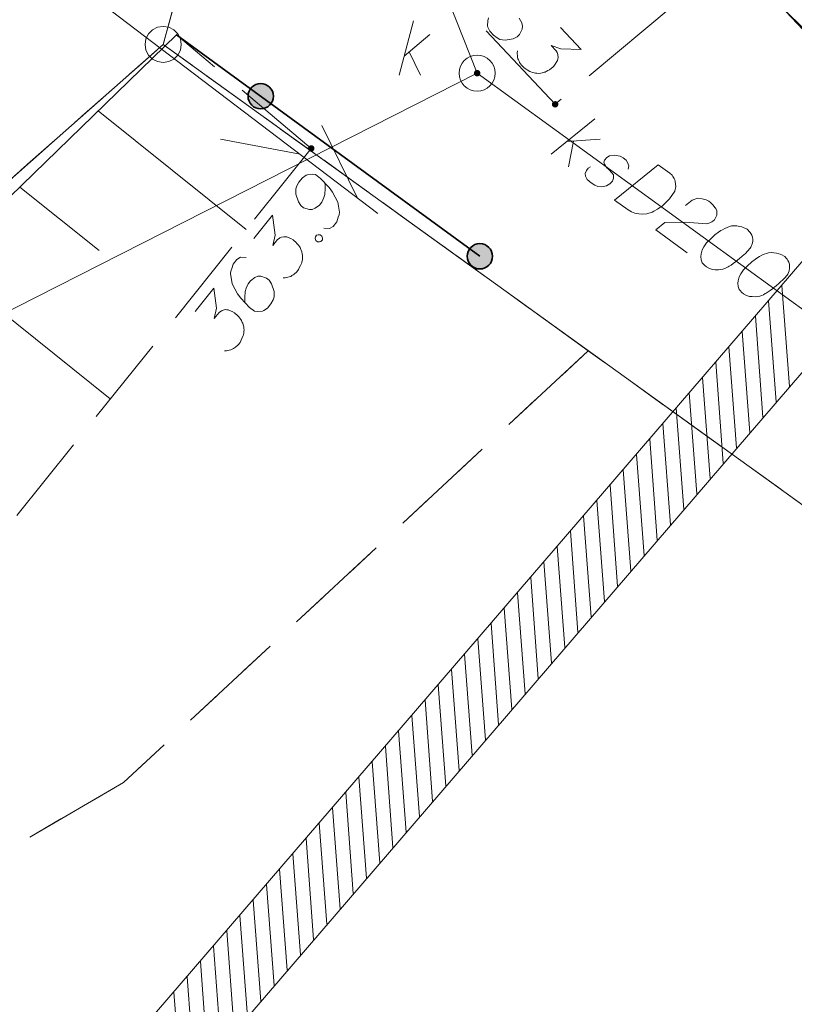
# Model space of a CAD drawing. Header units: metres. Extents: x 5554594 to 5556205, y 5636132 to 5636668.
# Tile 58 of 168: x 5555347 to 5555357, y 5636226 to 5636240. Entities that reach past the tile are written whole.
import ezdxf

# ---------------------------------------------------------------- set-up
doc = ezdxf.new("R2010")
doc.units = ezdxf.units.M
doc.header["$MEASUREMENT"] = 0
doc.header["$XCLIPFRAME"] = 0
for name, pattern in [('L_0_05', [1.75, 1.25, -0.5]), ('L_0_06', [2, 1.5, -0.5]), ('PRZER1-1', [2, 1, -1]), ('PRZER3-1', [4, 3, -1])]:
    doc.linetypes.add(name, pattern=pattern)
for name, color, linetype, lineweight in [('#digitalizacja', 7, 'Continuous', 18), ('#RASTER', 7, 'Continuous', 18), ('#skartowane', 7, 'Continuous', 18), ('#zakres', 7, 'Continuous', 18)]:
    doc.layers.add(name, color=color, linetype=linetype, lineweight=lineweight)
for name, color, linetype, lineweight, true_color in [('GEPPGD', 96, 'Continuous', 18, 0x008000), ('GESDZI', 18, 'Continuous', 18, 0x0a0909), ('GESKKL', 96, 'PRZER3-1', 18, 0x008000), ('GESUZY', 96, 'PRZER1-1', 18, 0x008000)]:
    doc.layers.add(name, color=color, linetype=linetype, lineweight=lineweight, true_color=true_color)
picture_1 = doc.add_image_def('image1.tif', size_in_pixel=(18897, 11811))

# ---------------------------------------------------------------- blocks, each defined once
blk = doc.blocks.new('EPPGS')
at = {"color": 0, "flags": 128}
blk.add_lwpolyline([(0.5, 0), (0.475528, -0.154508), (0.404508, -0.293893), (0.293893, -0.404508), (0.154508, -0.475528), (0, -0.5), (-0.154508, -0.475528), (-0.293893, -0.404508), (-0.404508, -0.293893), (-0.475528, -0.154508), (-0.5, 0), (-0.475528, 0.154508), (-0.404508, 0.293893), (-0.293893, 0.404508), (-0.154508, 0.475528), (0, 0.5), (0.154508, 0.475528), (0.293893, 0.404508), (0.404508, 0.293893), (0.475528, 0.154508), (0.5, 0)], close=True, dxfattribs=at)
blk = doc.blocks.new('*U1617')
at = {"layer": '#digitalizacja', "color": 36, "linetype": 'ByBlock', "lineweight": 18, "true_color": 0x7d3300}
for p, q in [((5555352.023, 5636238.831), (5555352.224, 5636239.581)), ((5555352.094, 5636239.097), (5555352.448, 5636239.392)), ((5555352.165, 5636239.156), (5555352.318, 5636238.831))]:
    blk.add_line(p, q, dxfattribs=at)
blk = doc.blocks.new('*U1621')
at = {"layer": '#digitalizacja', "color": 36, "linetype": 'ByBlock', "lineweight": 18, "true_color": 0x7d3300}
for p, q in [((5555354.126, 5636237.741), (5555354.729, 5636238.231)), ((5555354.34, 5636237.915), (5555354.8, 5636237.946)), ((5555354.432, 5636237.921), (5555354.365, 5636237.568))]:
    blk.add_line(p, q, dxfattribs=at)

msp = doc.modelspace()

# ---------------------------------------------------------------- hatches: boundary and pattern name
at = {"layer": '#digitalizacja', "linetype": 'Continuous', "lineweight": 18}
h = msp.add_hatch(color=7, dxfattribs=at)
edge = h.paths.add_edge_path()
edge.add_arc((5555353.102, 5636238.86), 0.045, 0, 360)
at = {"layer": '#skartowane', "linetype": 'Continuous', "lineweight": 35}
h = msp.add_hatch(color=7, dxfattribs=at)
edge = h.paths.add_edge_path()
edge.add_arc((5555350.112, 5636238.542), 0.175, 0, 360)
at = {"layer": '#skartowane', "linetype": 'Continuous', "lineweight": 18}
h = msp.add_hatch(color=7, dxfattribs=at)
edge = h.paths.add_edge_path()
edge.add_arc((5555354.18, 5636238.43), 0.045, 0, 360)
h = msp.add_hatch(color=7, dxfattribs=at)
edge = h.paths.add_edge_path()
edge.add_arc((5555350.81, 5636237.82), 0.045, 0, 360)
at = {"layer": '#skartowane', "linetype": 'Continuous', "lineweight": 35}
h = msp.add_hatch(color=7, dxfattribs=at)
edge = h.paths.add_edge_path()
edge.add_arc((5555353.14, 5636236.33), 0.175, 0, 360)

# ---------------------------------------------------------------- linework, layer by layer
at = {"layer": '#digitalizacja', "color": 36, "linetype": 'Continuous', "lineweight": 18, "true_color": 0x7d3300}
msp.add_line((5555353.102, 5636238.86), (5555366.395, 5636229.214), dxfattribs=at)
at = {"layer": '#digitalizacja', "color": 1, "linetype": 'Continuous', "lineweight": 18, "flags": 128}
msp.add_lwpolyline([(5555362.178, 5636234.874), (5555359.391, 5636237.572), (5555353.174, 5636244.158), (5555345.899, 5636252.79), (5555338.891, 5636259.771), (5555326.374, 5636272.703), (5555325.116, 5636272.658), (5555315.207, 5636286.612), (5555312.106, 5636283.666), (5555310.614, 5636282.049), (5555309.536, 5636279.754), (5555305.231, 5636281.875)], dxfattribs=at)
at = {"layer": '#digitalizacja', "color": 36, "linetype": 'Continuous', "lineweight": 18, "true_color": 0x7d3300, "flags": 128}
for points in [[(5555318.025, 5636284.627), (5555345.611, 5636257.758), (5555353.102, 5636238.86), (5555340.361, 5636232.392), (5555326.812, 5636226.171)], [(5555355.187, 5636237.534), (5555355.197, 5636237.578), (5555355.181, 5636237.626), (5555355.159, 5636237.656), (5555355.119, 5636237.692), (5555355.077, 5636237.715), (5555354.999, 5636237.728), (5555354.933, 5636237.718), (5555354.895, 5636237.695), (5555354.862, 5636237.66), (5555354.854, 5636237.629), (5555354.863, 5636237.601), (5555354.869, 5636237.589), (5555354.891, 5636237.559), (5555354.921, 5636237.53), (5555354.962, 5636237.485), (5555354.984, 5636237.455), (5555354.987, 5636237.409), (5555354.972, 5636237.369), (5555354.936, 5636237.329), (5555354.889, 5636237.305), (5555354.82, 5636237.289), (5555354.772, 5636237.295), (5555354.727, 5636237.313), (5555354.676, 5636237.343), (5555354.622, 5636237.389), (5555354.598, 5636237.436), (5555354.596, 5636237.474), (5555354.611, 5636237.514), (5555354.635, 5636237.548), (5555354.67, 5636237.566)], [(5555355.604, 5636237.596), (5555355.766, 5636237.478), (5555355.796, 5636237.449), (5555355.807, 5636237.434), (5555355.824, 5636237.407), (5555355.832, 5636237.387), (5555355.839, 5636237.367), (5555355.845, 5636237.326), (5555355.846, 5636237.296), (5555355.835, 5636237.231), (5555355.759, 5636237.126), (5555355.719, 5636237.082), (5555355.697, 5636237.061), (5555355.675, 5636237.041), (5555355.653, 5636237.02), (5555355.626, 5636237.003), (5555355.596, 5636236.982), (5555355.545, 5636236.952), (5555355.522, 5636236.94), (5555355.446, 5636236.915), (5555355.391, 5636236.911), (5555355.336, 5636236.915), (5555355.279, 5636236.927), (5555355.234, 5636236.945), (5555355.187, 5636236.972), (5555355.001, 5636237.107), (5555355.604, 5636237.596)], [(5555355.981, 5636237.03), (5555356.071, 5636237.104), (5555356.151, 5636237.133), (5555356.211, 5636237.126), (5555356.265, 5636237.109), (5555356.302, 5636237.09), (5555356.325, 5636237.072), (5555356.365, 5636237.036), (5555356.387, 5636237.006), (5555356.398, 5636236.991), (5555356.416, 5636236.956), (5555356.416, 5636236.926), (5555356.412, 5636236.9), (5555356.406, 5636236.882), (5555356.397, 5636236.86), (5555356.38, 5636236.836), (5555356.358, 5636236.815), (5555356.343, 5636236.804), (5555356.319, 5636236.792), (5555356.291, 5636236.783), (5555356.266, 5636236.78), (5555355.984, 5636236.802), (5555355.697, 5636236.799), (5555355.57, 5636236.694), (5555356.004, 5636236.379)], [(5555356.842, 5636236.698), (5555356.832, 5636236.705), (5555356.8, 5636236.721), (5555356.777, 5636236.73), (5555356.76, 5636236.735), (5555356.729, 5636236.743), (5555356.69, 5636236.75), (5555356.655, 5636236.753), (5555356.618, 5636236.751), (5555356.589, 5636236.742), (5555356.558, 5636236.729), (5555356.526, 5636236.715), (5555356.491, 5636236.697), (5555356.467, 5636236.685), (5555356.437, 5636236.663), (5555356.388, 5636236.626), (5555356.322, 5636236.564), (5555356.27, 5636236.514), (5555356.232, 5636236.461), (5555356.209, 5636236.42), (5555356.197, 5636236.363), (5555356.194, 5636236.328), (5555356.197, 5636236.282), (5555356.212, 5636236.242), (5555356.223, 5636236.227), (5555356.248, 5636236.202), (5555356.272, 5636236.184), (5555356.314, 5636236.161), (5555356.354, 5636236.147), (5555356.389, 5636236.144), (5555356.439, 5636236.143), (5555356.464, 5636236.147), (5555356.497, 5636236.152), (5555356.525, 5636236.161), (5555356.545, 5636236.169), (5555356.572, 5636236.185), (5555356.584, 5636236.192), (5555356.611, 5636236.209), (5555356.641, 5636236.23), (5555356.672, 5636236.252), (5555356.69, 5636236.268), (5555356.705, 5636236.279), (5555356.724, 5636236.294), (5555356.765, 5636236.33), (5555356.787, 5636236.351), (5555356.809, 5636236.371), (5555356.838, 5636236.401), (5555356.874, 5636236.441), (5555356.884, 5636236.455), (5555356.894, 5636236.478), (5555356.903, 5636236.5), (5555356.909, 5636236.539), (5555356.909, 5636236.569), (5555356.905, 5636236.594), (5555356.896, 5636236.622), (5555356.884, 5636236.645), (5555356.873, 5636236.66), (5555356.862, 5636236.675), (5555356.842, 5636236.698)], [(5555357.353, 5636236.327), (5555357.343, 5636236.334), (5555357.311, 5636236.35), (5555357.289, 5636236.359), (5555357.271, 5636236.364), (5555357.24, 5636236.372), (5555357.201, 5636236.379), (5555357.167, 5636236.381), (5555357.129, 5636236.38), (5555357.101, 5636236.371), (5555357.069, 5636236.358), (5555357.037, 5636236.344), (5555357.002, 5636236.326), (5555356.979, 5636236.314), (5555356.948, 5636236.292), (5555356.899, 5636236.254), (5555356.833, 5636236.193), (5555356.782, 5636236.143), (5555356.744, 5636236.09), (5555356.721, 5636236.048), (5555356.709, 5636235.992), (5555356.706, 5636235.957), (5555356.709, 5636235.911), (5555356.724, 5636235.871), (5555356.734, 5636235.856), (5555356.76, 5636235.831), (5555356.783, 5636235.813), (5555356.825, 5636235.79), (5555356.866, 5636235.776), (5555356.9, 5636235.773), (5555356.951, 5636235.772), (5555356.975, 5636235.776), (5555357.008, 5636235.781), (5555357.037, 5636235.79), (5555357.057, 5636235.797), (5555357.083, 5636235.814), (5555357.095, 5636235.82), (5555357.122, 5636235.837), (5555357.152, 5636235.859), (5555357.183, 5636235.881), (5555357.201, 5636235.897), (5555357.217, 5636235.907), (5555357.235, 5636235.923), (5555357.276, 5636235.959), (5555357.298, 5636235.98), (5555357.32, 5636236), (5555357.349, 5636236.03), (5555357.385, 5636236.07), (5555357.396, 5636236.084), (5555357.405, 5636236.106), (5555357.414, 5636236.129), (5555357.42, 5636236.168), (5555357.42, 5636236.198), (5555357.416, 5636236.222), (5555357.407, 5636236.251), (5555357.395, 5636236.274), (5555357.384, 5636236.289), (5555357.373, 5636236.304), (5555357.353, 5636236.327)]]:
    msp.add_lwpolyline(points, dxfattribs=at)
at = {"layer": '#digitalizacja', "color": 36, "linetype": 'Continuous', "lineweight": 18, "true_color": 0x7d3300}
msp.add_circle((5555353.102, 5636238.86), 0.25, dxfattribs=at)
at = {"layer": '#skartowane', "color": 30, "linetype": 'Continuous', "lineweight": 18}
for p, q in [((5555347.75, 5636239.95), (5555351.729, 5636236.923)), ((5555347.75, 5636239.95), (5555351.729, 5636236.923)), ((5555351.451, 5636237.135), (5555350.958, 5636238.138)), ((5555351.451, 5636237.135), (5555350.958, 5636238.138)), ((5555350.655, 5636237.74), (5555349.556, 5636237.948)), ((5555350.655, 5636237.74), (5555349.556, 5636237.948))]:
    msp.add_line(p, q, dxfattribs=at)
at = {"layer": '#skartowane', "color": 7, "linetype": 'L_0_05', "lineweight": 18}
for q in [(5555348.95, 5636239.39), (5555345.239, 5636230.875)]:
    msp.add_line((5555350.81, 5636237.82), q, dxfattribs=at)
at = {"layer": '#skartowane', "color": 7, "linetype": 'Continuous', "lineweight": 18}
for p, q in [((5555347.868, 5636238.339), (5555349.912, 5636236.7)), ((5555346.784, 5636237.286), (5555347.879, 5636236.408)), ((5555345.7, 5636236.232), (5555348.034, 5636234.36))]:
    msp.add_line(p, q, dxfattribs=at)
at = {"layer": '#skartowane', "color": 7, "linetype": 'L_0_06', "lineweight": 18, "flags": 128}
msp.add_lwpolyline([(5555349.42, 5636248), (5555356.98, 5636240.77), (5555354.18, 5636238.43), (5555348.3, 5636244.7), (5555349.42, 5636248)], close=True, dxfattribs=at)
at = {"layer": '#skartowane', "color": 7, "linetype": 'Continuous', "lineweight": 18, "flags": 128}
for points in [[(5555353.258, 5636239.623), (5555353.248, 5636239.582), (5555353.246, 5636239.515), (5555353.25, 5636239.494), (5555353.277, 5636239.439), (5555353.33, 5636239.383), (5555353.379, 5636239.348), (5555353.415, 5636239.326), (5555353.49, 5636239.315), (5555353.6, 5636239.336), (5555353.655, 5636239.364), (5555353.689, 5636239.396), (5555353.725, 5636239.47), (5555353.73, 5636239.508), (5555353.719, 5636239.554), (5555353.684, 5636239.618)], [(5555354.256, 5636239.491), (5555354.539, 5636239.189), (5555354.259, 5636239.194), (5555354.123, 5636239.244), (5555354.196, 5636239.167), (5555354.208, 5636239.146), (5555354.211, 5636239.133), (5555354.215, 5636239.12), (5555354.219, 5636239.108), (5555354.222, 5636239.078), (5555354.217, 5636239.058), (5555354.212, 5636239.037), (5555354.204, 5636239.02), (5555354.182, 5636238.984), (5555354.16, 5636238.955), (5555354.147, 5636238.943), (5555354.129, 5636238.927), (5555354.1, 5636238.907), (5555354.078, 5636238.895), (5555354.057, 5636238.883), (5555354.04, 5636238.875), (5555354.028, 5636238.872), (5555354.015, 5636238.868), (5555354.002, 5636238.864), (5555353.981, 5636238.86), (5555353.952, 5636238.857), (5555353.927, 5636238.858), (5555353.91, 5636238.859), (5555353.889, 5636238.863), (5555353.869, 5636238.868), (5555353.844, 5636238.877), (5555353.831, 5636238.882), (5555353.795, 5636238.904), (5555353.766, 5636238.926), (5555353.746, 5636238.939), (5555353.717, 5636238.969), (5555353.689, 5636239.008), (5555353.681, 5636239.025), (5555353.674, 5636239.042), (5555353.666, 5636239.059), (5555353.662, 5636239.08), (5555353.659, 5636239.101), (5555353.656, 5636239.138), (5555353.661, 5636239.167)], [(5555350.984, 5636236.717), (5555351.064, 5636236.713), (5555351.112, 5636236.743), (5555351.163, 5636236.808), (5555351.182, 5636236.869), (5555351.195, 5636236.904), (5555351.199, 5636236.938), (5555351.176, 5636237.078), (5555351.106, 5636237.217), (5555351.057, 5636237.279), (5555350.938, 5636237.405), (5555350.869, 5636237.46), (5555350.827, 5636237.464), (5555350.76, 5636237.457), (5555350.74, 5636237.45), (5555350.689, 5636237.415), (5555350.641, 5636237.355), (5555350.613, 5636237.302), (5555350.597, 5636237.262), (5555350.597, 5636237.187), (5555350.633, 5636237.082), (5555350.668, 5636237.031), (5555350.705, 5636237.001), (5555350.784, 5636236.976), (5555350.821, 5636236.976), (5555350.866, 5636236.994), (5555350.924, 5636237.038), (5555350.957, 5636237.079), (5555350.984, 5636237.141), (5555350.996, 5636237.184), (5555351.003, 5636237.269), (5555351.003, 5636237.315), (5555351, 5636237.34)], [(5555350.017, 5636236.577), (5555350.275, 5636236.899), (5555350.31, 5636236.622), (5555350.279, 5636236.48), (5555350.346, 5636236.563), (5555350.365, 5636236.577), (5555350.377, 5636236.583), (5555350.389, 5636236.589), (5555350.401, 5636236.594), (5555350.43, 5636236.601), (5555350.451, 5636236.599), (5555350.472, 5636236.598), (5555350.49, 5636236.591), (5555350.529, 5636236.575), (5555350.561, 5636236.557), (5555350.574, 5636236.546), (5555350.593, 5636236.531), (5555350.617, 5636236.504), (5555350.632, 5636236.485), (5555350.646, 5636236.466), (5555350.656, 5636236.45), (5555350.662, 5636236.438), (5555350.667, 5636236.426), (5555350.673, 5636236.414), (5555350.679, 5636236.394), (5555350.687, 5636236.365), (5555350.689, 5636236.34), (5555350.691, 5636236.323), (5555350.689, 5636236.302), (5555350.688, 5636236.281), (5555350.682, 5636236.255), (5555350.679, 5636236.242), (5555350.663, 5636236.203), (5555350.645, 5636236.171), (5555350.635, 5636236.149), (5555350.609, 5636236.117), (5555350.575, 5636236.084), (5555350.559, 5636236.074), (5555350.543, 5636236.064), (5555350.528, 5636236.053), (5555350.507, 5636236.047), (5555350.487, 5636236.041), (5555350.45, 5636236.032), (5555350.421, 5636236.033)], [(5555350.867, 5636236.599), (5555350.885, 5636236.622), (5555350.906, 5636236.628), (5555350.935, 5636236.627), (5555350.958, 5636236.609), (5555350.966, 5636236.58), (5555350.964, 5636236.559), (5555350.945, 5636236.536), (5555350.925, 5636236.53), (5555350.895, 5636236.531), (5555350.872, 5636236.549), (5555350.865, 5636236.578), (5555350.867, 5636236.599)], [(5555349.911, 5636236.313), (5555349.831, 5636236.317), (5555349.784, 5636236.287), (5555349.732, 5636236.222), (5555349.714, 5636236.162), (5555349.701, 5636236.127), (5555349.696, 5636236.092), (5555349.72, 5636235.952), (5555349.79, 5636235.813), (5555349.838, 5636235.751), (5555349.957, 5636235.625), (5555350.026, 5636235.57), (5555350.069, 5636235.566), (5555350.135, 5636235.574), (5555350.155, 5636235.58), (5555350.206, 5636235.615), (5555350.254, 5636235.675), (5555350.282, 5636235.728), (5555350.299, 5636235.768), (5555350.299, 5636235.844), (5555350.262, 5636235.949), (5555350.227, 5636235.999), (5555350.19, 5636236.029), (5555350.112, 5636236.054), (5555350.074, 5636236.054), (5555350.03, 5636236.037), (5555349.972, 5636235.992), (5555349.938, 5636235.951), (5555349.911, 5636235.889), (5555349.899, 5636235.846), (5555349.892, 5636235.761), (5555349.893, 5636235.715), (5555349.895, 5636235.69)], [(5555349.207, 5636235.568), (5555349.466, 5636235.891), (5555349.501, 5636235.613), (5555349.47, 5636235.471), (5555349.537, 5636235.554), (5555349.556, 5636235.569), (5555349.568, 5636235.574), (5555349.58, 5636235.58), (5555349.592, 5636235.585), (5555349.621, 5636235.593), (5555349.642, 5636235.591), (5555349.663, 5636235.589), (5555349.681, 5636235.582), (5555349.72, 5636235.566), (5555349.751, 5636235.548), (5555349.765, 5636235.537), (5555349.784, 5636235.522), (5555349.808, 5636235.496), (5555349.822, 5636235.476), (5555349.837, 5636235.457), (5555349.847, 5636235.441), (5555349.853, 5636235.429), (5555349.858, 5636235.417), (5555349.864, 5636235.405), (5555349.87, 5636235.385), (5555349.878, 5636235.356), (5555349.88, 5636235.331), (5555349.882, 5636235.315), (5555349.88, 5636235.293), (5555349.878, 5636235.272), (5555349.873, 5636235.247), (5555349.87, 5636235.234), (5555349.853, 5636235.194), (5555349.836, 5636235.163), (5555349.826, 5636235.14), (5555349.8, 5636235.108), (5555349.766, 5636235.075), (5555349.75, 5636235.065), (5555349.734, 5636235.055), (5555349.719, 5636235.045), (5555349.698, 5636235.038), (5555349.678, 5636235.032), (5555349.641, 5636235.024), (5555349.612, 5636235.025)]]:
    msp.add_lwpolyline(points, dxfattribs=at)
at = {"layer": '#skartowane', "color": 7, "linetype": 'Continuous', "lineweight": 35, "flags": 128}
msp.add_lwpolyline([(5555353.14, 5636236.33), (5555348.95, 5636239.39), (5555341.55, 5636232.2)], dxfattribs=at)
at = {"layer": '#skartowane', "color": 7, "linetype": 'Continuous', "lineweight": 35}
for centre in [(5555350.112, 5636238.542), (5555353.14, 5636236.33)]:
    msp.add_circle(centre, 0.175, dxfattribs=at)
at = {"layer": '#zakres', "color": 134, "linetype": 'Continuous', "lineweight": 18}
for p, q in [((5555346.121, 5636222.926), (5555377.382, 5636259.271)), ((5555346.879, 5636222.274), (5555378.14, 5636258.619)), ((5555357.416, 5636234.533), (5555357.311, 5636235.929)), ((5555357.234, 5636234.32), (5555357.129, 5636235.716)), ((5555357.051, 5636234.108), (5555356.946, 5636235.504)), ((5555356.869, 5636233.896), (5555356.764, 5636235.292)), ((5555356.686, 5636233.683), (5555356.581, 5636235.079)), ((5555356.503, 5636233.471), (5555356.399, 5636234.867)), ((5555356.321, 5636233.259), (5555356.216, 5636234.655)), ((5555356.138, 5636233.047), (5555356.033, 5636234.443)), ((5555355.956, 5636232.834), (5555355.851, 5636234.23)), ((5555355.773, 5636232.622), (5555355.668, 5636234.018)), ((5555355.591, 5636232.41), (5555355.486, 5636233.806)), ((5555355.408, 5636232.197), (5555355.303, 5636233.594)), ((5555355.225, 5636231.985), (5555355.12, 5636233.381)), ((5555355.043, 5636231.773), (5555354.938, 5636233.169)), ((5555354.86, 5636231.561), (5555354.755, 5636232.957)), ((5555354.678, 5636231.348), (5555354.573, 5636232.744)), ((5555354.495, 5636231.136), (5555354.39, 5636232.532)), ((5555354.312, 5636230.924), (5555354.207, 5636232.32)), ((5555354.13, 5636230.712), (5555354.025, 5636232.108)), ((5555353.947, 5636230.499), (5555353.842, 5636231.895)), ((5555353.765, 5636230.287), (5555353.66, 5636231.683)), ((5555353.582, 5636230.075), (5555353.477, 5636231.471)), ((5555353.399, 5636229.862), (5555353.295, 5636231.258)), ((5555353.217, 5636229.65), (5555353.112, 5636231.046)), ((5555353.034, 5636229.438), (5555352.929, 5636230.834)), ((5555352.852, 5636229.226), (5555352.747, 5636230.622)), ((5555352.669, 5636229.013), (5555352.564, 5636230.409)), ((5555352.487, 5636228.801), (5555352.382, 5636230.197)), ((5555352.304, 5636228.589), (5555352.199, 5636229.985)), ((5555352.121, 5636228.376), (5555352.016, 5636229.773)), ((5555351.939, 5636228.164), (5555351.834, 5636229.56)), ((5555351.756, 5636227.952), (5555351.651, 5636229.348)), ((5555351.574, 5636227.74), (5555351.469, 5636229.136)), ((5555351.391, 5636227.527), (5555351.286, 5636228.923)), ((5555351.208, 5636227.315), (5555351.103, 5636228.711)), ((5555351.026, 5636227.103), (5555350.921, 5636228.499)), ((5555350.843, 5636226.891), (5555350.738, 5636228.287)), ((5555350.661, 5636226.678), (5555350.556, 5636228.074)), ((5555350.478, 5636226.466), (5555350.373, 5636227.862)), ((5555350.296, 5636226.254), (5555350.191, 5636227.65)), ((5555350.113, 5636226.041), (5555350.008, 5636227.437)), ((5555349.93, 5636225.829), (5555349.825, 5636227.225)), ((5555349.748, 5636225.617), (5555349.643, 5636227.013)), ((5555349.565, 5636225.405), (5555349.46, 5636226.801)), ((5555349.383, 5636225.192), (5555349.278, 5636226.588)), ((5555349.2, 5636224.98), (5555349.095, 5636226.376)), ((5555349.017, 5636224.768), (5555348.912, 5636226.164))]:
    msp.add_line(p, q, dxfattribs=at)
at = {"layer": 'GESDZI', "color": 96, "linetype": 'Continuous', "lineweight": 18, "flags": 128}
for points in [[(5555365.522, 5636294.018), (5555364.45, 5636292.072), (5555357.85, 5636271.745), (5555350.621, 5636246.071), (5555348.765, 5636239.257), (5555338.556, 5636230.241), (5555314.596, 5636219.774), (5555303.539, 5636208.058), (5555301.249, 5636210.182)], [(5555374.338, 5636220.839), (5555348.765, 5636239.257), (5555350.621, 5636246.071), (5555353.692, 5636243.241), (5555364.131, 5636233.223), (5555373.265, 5636226.491), (5555378.501, 5636226.067)], [(5555303.539, 5636208.058), (5555314.596, 5636219.774), (5555338.556, 5636230.241), (5555348.765, 5636239.257), (5555374.338, 5636220.839)]]:
    msp.add_lwpolyline(points, dxfattribs=at)
at = {"layer": 'GESKKL', "color": 96, "linetype": 'PRZER3-1', "lineweight": 18, "ltscale": 0.5, "true_color": 0x008000}
for points in [[(5555318.702, 5636209.639), (5555309.761, 5636203.5), (5555303.539, 5636208.058), (5555314.596, 5636219.774), (5555338.556, 5636230.241), (5555348.765, 5636239.257)], [(5555348.765, 5636239.257), (5555354.638, 5636235.026), (5555348.217, 5636229.06), (5555337.435, 5636222.793), (5555323.741, 5636213.099), (5555321.634, 5636211.652)], [(5555374.338, 5636220.839), (5555354.638, 5636235.026), (5555348.217, 5636229.06), (5555337.435, 5636222.793)]]:
    msp.add_lwpolyline(points, dxfattribs=at)
at = {"layer": 'GESUZY', "color": 96, "linetype": 'PRZER1-1', "lineweight": 18, "ltscale": 0.5, "true_color": 0x008000}
for points in [[(5555365.522, 5636294.018), (5555364.45, 5636292.072), (5555357.85, 5636271.745), (5555350.621, 5636246.071), (5555348.765, 5636239.257), (5555338.556, 5636230.241), (5555314.596, 5636219.774), (5555303.539, 5636208.058), (5555301.249, 5636210.182), (5555308.316, 5636215.886), (5555313.564, 5636221.951), (5555331.448, 5636229.391), (5555338.015, 5636232.745), (5555341.618, 5636235.796), (5555345.487, 5636240.964)], [(5555374.338, 5636220.839), (5555354.638, 5636235.026), (5555348.765, 5636239.257), (5555350.621, 5636246.071), (5555353.692, 5636243.241), (5555364.131, 5636233.223), (5555371.637, 5636227.691), (5555373.265, 5636226.491), (5555378.501, 5636226.067)], [(5555318.702, 5636209.639), (5555309.761, 5636203.5), (5555303.539, 5636208.058), (5555314.596, 5636219.774), (5555338.556, 5636230.241), (5555348.765, 5636239.257)], [(5555348.765, 5636239.257), (5555354.638, 5636235.026), (5555348.217, 5636229.06), (5555337.435, 5636222.793), (5555323.741, 5636213.099), (5555321.634, 5636211.652)], [(5555374.338, 5636220.839), (5555354.638, 5636235.026), (5555348.217, 5636229.06), (5555337.435, 5636222.793)]]:
    msp.add_lwpolyline(points, dxfattribs=at)

# ---------------------------------------------------------------- block references
at = {"layer": '#digitalizacja', "color": 36, "linetype": 'Continuous', "lineweight": 18, "true_color": 0x7d3300}
for name in ['*U1617', '*U1621']:
    msp.add_blockref(name, (0, 0), dxfattribs=at)
at = {"layer": 'GEPPGD', "color": 96, "lineweight": 18, "true_color": 0x008000, "xscale": 0.5, "yscale": 0.5, "zscale": 0.5, "rotation": 90}
msp.add_blockref('EPPGS', (5555348.765, 5636239.257), dxfattribs=at)

# ---------------------------------------------------------------- pictures from other files: only their frames are drawn
at = {"layer": '#RASTER', "color": 252, "linetype": 'Continuous', "lineweight": 18}
image = msp.add_image(picture_1, insert=(5554593.51, 5636131.7), size_in_units=(811.166, 518.086), dxfattribs=at)
image.set_boundary_path([(-0.5, -0.5), (-0.5, 11810.5), (18896.5, 11810.5), (18896.5, -0.5), (-0.5, -0.5)])
image.dxf.flags = 15

doc.saveas('drawing.dxf')
